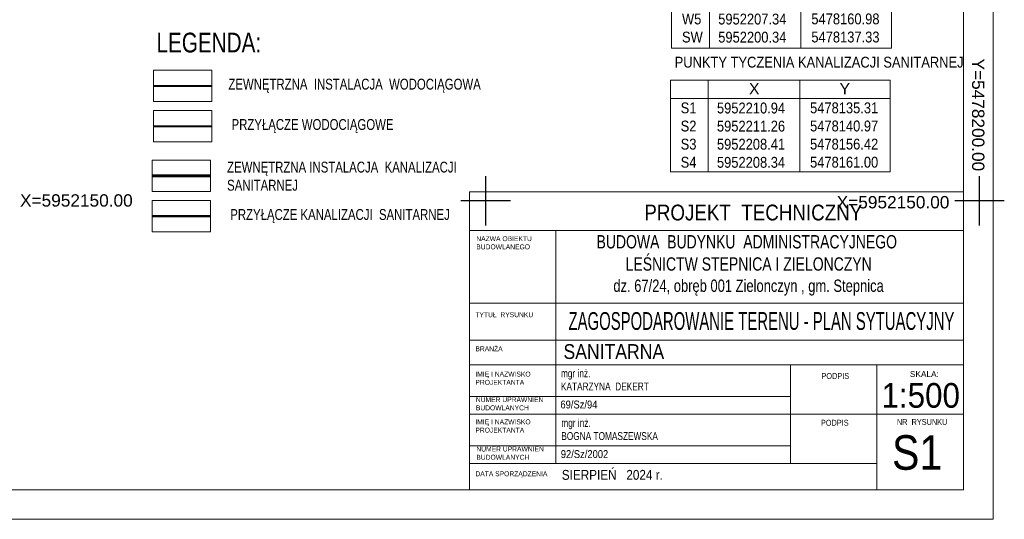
# Model space of a CAD drawing. Extents: x 5477991 to 5478204, y 5952118 to 5952269.
# Tile 2 of 9: x 5478103 to 5478202, y 5952118 to 5952168. Entities that reach past the tile are written whole.
import ezdxf
from ezdxf.enums import TextEntityAlignment as Align

# ---------------------------------------------------------------- set-up
doc = ezdxf.new("R2010")
doc.units = 0
doc.header["$LTSCALE"] = 0.5
doc.layers.get('0').update_dxf_attribs({"color": 251})
for name, color, linetype, lineweight in [('--- 01 WODA', 150, 'Continuous', 50), ('--- 02 KS', 32, 'Continuous', 60), ('---02 KS-PRZYŁĄCZE', 34, 'Continuous', 0), ('--tabelka rysunku', 7, 'Continuous', 0), ('--zagosp', 7, 'Continuous', 0)]:
    doc.layers.add(name, color=color, linetype=linetype, lineweight=lineweight)
for name, color, linetype in [('---01-PRZYŁĄCZE', 5, 'Continuous'), ('--punkty tyczenia', 7, 'Continuous'), ('PARSI', 7, 'Continuous'), ('Wymiarowanie', 7, 'Continuous')]:
    doc.layers.add(name, color=color, linetype=linetype)
doc.styles.add('1-500', font='arial.ttf', dxfattribs={"width": 0.75, "height": 1.25})
doc.styles.add('Arial narrow', font='arial.ttf', dxfattribs={"width": 0.85})
doc.styles.add('MZSK', font='Arial.ttf', dxfattribs={"width": 0.9, "height": 0.75})
doc.styles.get("Standard").update_dxf_attribs({"font": 'arial.ttf', "width": 0.9})
doc.styles.add('STYL-1', font='arial.ttf', dxfattribs={"width": 0.75})

# ---------------------------------------------------------------- blocks, each defined once
blk = doc.blocks.new('mzsk')
at = {"layer": 'PARSI', "color": 0}
for p, q in [((0, -5), (0, 5)), ((5, 0), (-5, 0))]:
    blk.add_line(p, q, dxfattribs=at)

msp = doc.modelspace()

# ---------------------------------------------------------------- linework, layer by layer
at = {"layer": '--- 01 WODA', "color": 4, "lineweight": 40, "flags": 128}
msp.add_lwpolyline([(5478116.387, 5952161.644), (5478122.277, 5952161.644)], dxfattribs=at)
at = {"layer": '--- 02 KS', "color": 32, "flags": 128}
msp.add_lwpolyline([(5478116.256, 5952152.547), (5478122.146, 5952152.547)], dxfattribs=at)
at = {"layer": '---01-PRZYŁĄCZE', "lineweight": 40, "flags": 128}
msp.add_lwpolyline([(5478116.387, 5952157.559), (5478122.277, 5952157.559)], dxfattribs=at)
at = {"layer": '---02 KS-PRZYŁĄCZE', "lineweight": 50, "flags": 128}
msp.add_lwpolyline([(5478116.256, 5952148.463), (5478122.146, 5952148.463)], dxfattribs=at)
at = {"layer": '--punkty tyczenia', "color": 7, "lineweight": 0}
for points in [[(5478168.824, 5952178.556), (5478168.824, 5952165.474)], [(5478172.643, 5952178.556), (5478172.643, 5952165.474)], [(5478181.918, 5952178.556), (5478181.918, 5952165.474)], [(5478191.084, 5952178.556), (5478191.084, 5952165.474)], [(5478168.824, 5952165.474), (5478191.084, 5952165.474)], [(5478168.694, 5952162.215), (5478190.953, 5952162.215)], [(5478168.694, 5952162.215), (5478168.694, 5952152.96)], [(5478172.513, 5952162.215), (5478172.513, 5952152.96)], [(5478181.788, 5952162.215), (5478181.788, 5952152.96)], [(5478190.953, 5952162.215), (5478190.953, 5952152.96)], [(5478168.694, 5952160.36), (5478190.953, 5952160.36)], [(5478168.694, 5952152.96), (5478190.953, 5952152.96)]]:
    msp.add_lwpolyline(points, dxfattribs=at)
at = {"layer": '--tabelka rysunku', "linetype": 'Continuous'}
for p, q in [((5478198.358, 5952146.998), (5478148.358, 5952146.998)), ((5478157.108, 5952146.998), (5478157.108, 5952123.404)), ((5478198.358, 5952139.654), (5478148.358, 5952139.654)), ((5478198.358, 5952139.654), (5478148.358, 5952139.654)), ((5478198.358, 5952135.904), (5478148.358, 5952135.904)), ((5478198.358, 5952133.404), (5478148.358, 5952133.404)), ((5478180.858, 5952123.404), (5478180.858, 5952133.404)), ((5478189.608, 5952120.761), (5478189.608, 5952133.404)), ((5478180.858, 5952130.204), (5478148.358, 5952130.204)), ((5478198.358, 5952128.404), (5478148.358, 5952128.404)), ((5478180.858, 5952125.204), (5478148.358, 5952125.204)), ((5478189.608, 5952123.404), (5478148.358, 5952123.404)), ((5478189.608, 5952123.404), (5478148.358, 5952123.404)), ((5478189.608, 5952123.404), (5478148.358, 5952123.404)), ((5478198.358, 5952120.761), (5478148.358, 5952120.761))]:
    msp.add_line(p, q, dxfattribs=at)
for points in [[(5477991.358, 5952117.761), (5478201.358, 5952117.761), (5478201.358, 5952266.261), (5477991.358, 5952266.261)], [(5478003.358, 5952120.761), (5478198.358, 5952120.761), (5478198.358, 5952263.261), (5478003.358, 5952263.261)]]:
    msp.add_lwpolyline(points, close=True, dxfattribs=at)
msp.add_lwpolyline([(5478189.608, 5952120.761), (5478198.358, 5952120.761), (5478198.358, 5952150.904), (5478148.358, 5952150.904), (5478148.358, 5952120.761)], dxfattribs=at)
at = {"layer": '--zagosp', "linetype": 'Continuous'}
for points in [[(5478116.387, 5952163.231), (5478122.277, 5952163.231), (5478122.277, 5952160.056), (5478116.387, 5952160.056)], [(5478116.387, 5952159.147), (5478122.277, 5952159.147), (5478122.277, 5952155.971), (5478116.387, 5952155.971)], [(5478116.256, 5952154.135), (5478122.146, 5952154.135), (5478122.146, 5952150.959), (5478116.256, 5952150.959)], [(5478116.256, 5952150.051), (5478122.146, 5952150.051), (5478122.146, 5952146.875), (5478116.256, 5952146.875)]]:
    msp.add_lwpolyline(points, close=True, dxfattribs=at)

# ---------------------------------------------------------------- block references
at = {"layer": 'PARSI', "xscale": 0.5, "yscale": 0.5, "zscale": 0.5}
for p in [(5478150, 5952150), (5478200, 5952150)]:
    msp.add_blockref('mzsk', p, dxfattribs=at)

# ---------------------------------------------------------------- texts
at = {"layer": '--punkty tyczenia', "color": 7, "lineweight": 0, "style": 'Arial narrow'}
for s, p in [('X', (5478176.659, 5952160.796)), ('Y', (5478185.825, 5952160.796))]:
    msp.add_text(s, height=1.135, dxfattribs=at).set_placement(p)
at = {"layer": '--punkty tyczenia', "color": 7, "lineweight": 0, "char_height": 1.1, "attachment_point": 1, "style": 'Arial narrow'}
for s, insert, width in [('W1\\PW2\\PW3\\PW4\\PW5\\PSW', (5478169.871, 5952176.309), 3.819), ('5952200.93\\P5952200.30\\P5952205.42\\P5952207.38\\P5952207.34\\P5952200.34', (5478173.541, 5952176.299), 8.57315), ('5478118.79\\P5478138.39\\P5478138.56\\P5478157.98\\P5478160.98\\P5478137.33', (5478182.968, 5952176.314), 8.47156), ('S1\\PS2\\PS3\\PS4', (5478169.74, 5952159.967), 3.819), ('5952210.94\\P5952211.26\\P5952208.41\\P5952208.34', (5478173.411, 5952159.958), 8.57315), ('5478135.31\\P5478140.97\\P5478156.42\\P5478161.00', (5478182.837, 5952159.972), 8.47156)]:
    msp.add_mtext(s, dxfattribs=dict(at, insert=insert, width=width))
at = {"layer": '--tabelka rysunku', "linetype": 'Continuous', "ltscale": 35, "style": 'STYL-1', "width": 0.6}
msp.add_text('ZAGOSPODAROWANIE TERENU - PLAN SYTUACYJNY', height=1.8, dxfattribs=at).set_placement((5478158.385, 5952136.942))
at = {"layer": '--tabelka rysunku', "style": 'Arial narrow'}
msp.add_text('SKALA:', height=0.6, dxfattribs=at).set_placement((5478192.944, 5952132.771), align=Align.TOP_LEFT)
at = {"layer": '--tabelka rysunku', "style": 'Arial narrow', "width": 0.908571}
msp.add_text('1:500', height=2.5, dxfattribs=at).set_placement((5478190.071, 5952131.56), align=Align.TOP_LEFT)
at = {"layer": '--tabelka rysunku', "ltscale": 35, "width": 62.79822, "attachment_point": 2, "style": 'Arial narrow'}
for s, insert, char_height in [('PROJEKT  TECHNICZNY', (5478177.089, 5952149.625), 1.6), ('\\pxql;SANITARNA', (5478189.274, 5952135.497), 1.5)]:
    msp.add_mtext(s, dxfattribs=dict(at, insert=insert, char_height=char_height))
at = {"layer": '--tabelka rysunku'}
for s, insert, char_height, width, attachment_point, style in [('NAZWA OBIEKTU\\PBUDOWLANEGO', (5478149.051, 5952146.43), 0.5, 27.71764, 1, 'Arial narrow'), ('{\\H0.75x;BUDOWA  BUDYNKU  ADMINISTRACYJNEGO\\P LEŚNICTW STEPNICA I ZIELONCZYN\\P\\H0.9259x; dz. 67/24, obręb 001 Zielonczyn , gm. Stepnica}', (5478176.43, 5952146.539), 1.8, 1194.58312, 2, '1-500'), ('TYTUŁ  RYSUNKU', (5478148.96, 5952138.727), 0.5, 27.71764, 1, 'Arial narrow'), ('BRANŻA', (5478148.96, 5952135.276), 0.5, 27.71764, 1, 'Arial narrow'), ('IMIĘ I NAZWISKO \\PPROJEKTANTA', (5478148.96, 5952132.716), 0.5, 27.71764, 1, 'Arial narrow'), ('PODPIS ', (5478183.993, 5952132.582), 0.6, 27.71764, 1, 'Arial narrow'), ('NUMER UPRAWNIEŃ \\PBUDOWLANYCH', (5478149.005, 5952130.129), 0.5, 27.71764, 1, 'Arial narrow'), ('\\P69/Sz/94', (5478157.565, 5952131.119), 0.8, 27.71764, 1, 'Arial narrow'), ('IMIĘ I NAZWISKO \\PPROJEKTANTA', (5478148.96, 5952127.877), 0.5, 27.71764, 1, 'Arial narrow'), ('PODPIS  ', (5478183.937, 5952127.837), 0.6, 27.71764, 1, 'Arial narrow'), ('NR  RYSUNKU', (5478191.629, 5952127.922), 0.6, 7.21461, 1, 'Arial narrow'), ('S1', (5478191.135, 5952126.278), 3.5, 6.50967, 1, 'Arial narrow'), ('NUMER UPRAWNIEŃ \\PBUDOWLANYCH', (5478149.057, 5952125.128), 0.5, 27.71764, 1, 'Arial narrow'), ('\\P92/Sz/2002', (5478157.603, 5952126.1), 0.8, 27.71764, 1, 'Arial narrow'), ('SIERPIEŃ   2024 r.', (5478157.708, 5952122.761), 1, 27.71764, 1, 'Arial narrow'), ('DATA SPORZĄDZENIA', (5478148.96, 5952122.622), 0.5, 27.71764, 1, 'Arial narrow')]:
    msp.add_mtext(s, dxfattribs=dict(at, insert=insert, char_height=char_height, width=width, attachment_point=attachment_point, style=style))
at = {"layer": '--tabelka rysunku', "char_height": 0.8, "width": 27.71764, "attachment_point": 1}
for s, insert in [('{\\W0.75;mgr inż.\\PKATARZYNA  DEKERT}', (5478157.619, 5952132.944)), ('\\W0.75;mgr inż.\\PBOGNA TOMASZEWSKA', (5478157.656, 5952127.925))]:
    msp.add_mtext(s, dxfattribs=dict(at, insert=insert))
at = {"layer": '--zagosp', "linetype": 'Continuous', "style": 'STYL-1', "width": 0.75}
msp.add_text(' PRZYŁĄCZE KANALIZACJI  SANITARNEJ', height=1.1, dxfattribs=at).set_placement((5478123.827, 5952148.075))
at = {"layer": '--zagosp', "linetype": 'Continuous', "insert": (5478116.677, 5952167.035), "char_height": 2, "width": 23.6515, "attachment_point": 1, "rotation": 0, "style": 'STYL-1'}
msp.add_mtext('LEGENDA:', dxfattribs=at)
at = {"layer": '--zagosp', "linetype": 'Continuous', "char_height": 1.1, "attachment_point": 1, "style": 'STYL-1'}
for s, insert, width in [('ZEWNĘTRZNA  INSTALACJA  WODOCIĄGOWA', (5478123.959, 5952162.374), 27.60568), (' PRZYŁĄCZE WODOCIĄGOWE', (5478123.959, 5952158.289), 27.60568), ('ZEWNĘTRZNA INSTALACJA  KANALIZACJI SANITARNEJ', (5478123.827, 5952153.973), 24.59474)]:
    msp.add_mtext(s, dxfattribs=dict(at, insert=insert, width=width))
at = {"color": 7, "linetype": 'ByBlock', "insert": (5478169.133, 5952164.598), "char_height": 1.1, "width": 51.15331, "attachment_point": 1, "style": 'Arial narrow'}
msp.add_mtext('PUNKTY TYCZENIA KANALIZACJI SANITARNEJ', dxfattribs=at)
at = {"layer": 'Wymiarowanie', "style": 'MZSK'}
msp.add_text('Y=5478200.00', height=1.25, rotation=-90, dxfattribs=at).set_placement((5478200.484, 5952153.011), align=Align.TOP_RIGHT)
for p in [(5478102.863, 5952149.048), (5478185.532, 5952148.87)]:
    msp.add_text('X=5952150.00', height=1.25, dxfattribs=at).set_placement(p, align=Align.BOTTOM_LEFT)

doc.saveas('drawing.dxf')
